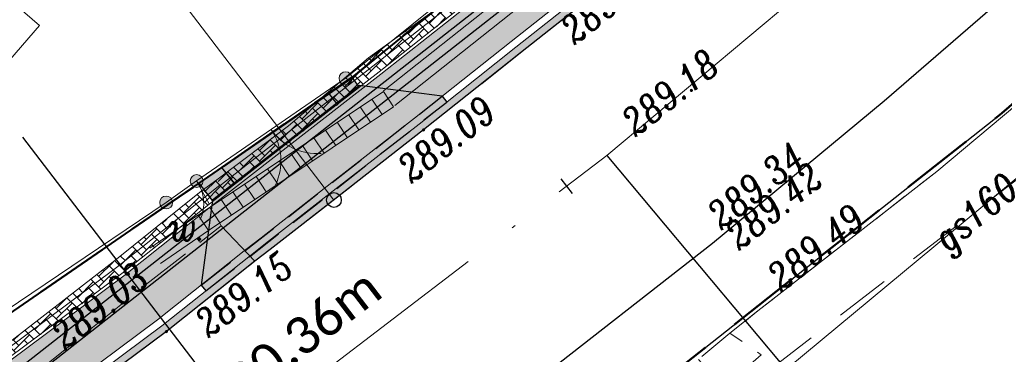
# Model space of a CAD drawing. Header units: metres. Extents: x -1 to 7476305, y 0 to 5497191.
# Tile 51 of 115: x 7475088 to 7475115, y 5496813 to 5496822. Entities that reach past the tile are written whole.
import ezdxf
from ezdxf.enums import TextEntityAlignment as Align

# ---------------------------------------------------------------- set-up
doc = ezdxf.new("R2010")
doc.units = ezdxf.units.M
for name, pattern in [('420-500', [1.5, 1, -0.5]), ('ACAD_ISO04W100', [30, 24, -3, 0, -3]), ('EGBO02-500', [2.5, 1.5, -1]), ('Krawedz', [0.75, 0.5, -0.25]), ('KTCR02-500', [1.5, 1, -0.5]), ('KTJZ01-500', [2, 1.5, -0.5])]:
    doc.linetypes.add(name, pattern=pattern)
for name, color, linetype in [('C-DROGI-KORYTARZE', 7, 'Continuous'), ('C-DROGI-PRZEKROJE', 7, 'Continuous'), ('C-DROGI-SYTUACJA', 7, 'Continuous'), ('C-DROGI-SYTUACJA-ETYKIETY', 7, 'Continuous'), ('C-SIECI-RURY', 150, 'Continuous'), ('D_ naprawakonstrukcji', 7, 'Continuous'), ('D_Granice pasa drogowego', 30, '420-500'), ('D_Grupa punktów', 7, 'Continuous'), ('D_Krawężnik zaniżony', 1, '420-500'), ('D_Linia charakterystyczna', 10, 'Continuous'), ('D_Pobocze zjazdu', 32, 'Continuous'), ('D_wymiary', 7, 'Continuous'), ('D_zjazd nawierzchnia bitumiczna', 253, 'Continuous'), ('D_Zjazdy', 5, 'Continuous')]:
    doc.layers.add(name, color=color, linetype=linetype)
for name, color, linetype, lineweight, true_color in [('EGBB01', 7, 'Continuous', 5, 0x0a0909), ('EGBD03', 7, 'Continuous', 5, 0x0a0909), ('EGBO02', 7, 'Continuous', 5, 0x0a0909), ('KTCR02', 7, 'Continuous', 5, 0x0a0909), ('KTJZ01', 7, 'Continuous', 5, 0x0a0909), ('KTKR01', 7, 'Continuous', 5, 0x0a0909), ('KTOK05_01', 7, 'Continuous', 5, 0x0a0909), ('PTRW02_01', 7, 'Continuous', 5, 0x0a0909), ('RTPW01', 7, 'Continuous', 5, 0x0a0909), ('RTPW02', 7, 'Continuous', 5, 0x0a0909), ('SUPG_01', 7, 'Continuous', 5, 0x0a0909), ('SUUS06', 7, 'Continuous', 5, 0x0a0909), ('SZOPO_905', 7, 'Continuous', 5, 0x0a0909), ('SZOPO_905_P', 7, 'Continuous', 5, 0x0a0909)]:
    doc.layers.add(name, color=color, linetype=linetype, lineweight=lineweight, true_color=true_color)
for name, color, linetype, lineweight in [('S-1_proj_obnizenia', 7, 'Krawedz', 30), ('S-1_proj_obrzeze', 11, 'Continuous', 30), ('S-5_opis_poprzeczka', 7, 'Continuous', 25)]:
    doc.layers.add(name, color=color, linetype=linetype, lineweight=lineweight)
doc.styles.add('! rom po 1.8mm', font='calibri.ttf', dxfattribs={"height": 0.9})
doc.styles.add('KAMIL', font='calibri.ttf', dxfattribs={"height": 0.75})
doc.styles.add('Style-ITALIC_1250', font='ITALIC_1250.shx')
doc.linetypes.add('KTOK05_01-500', pattern='A,3.75,[13,dgnlstyle-rozp_2015.shx,S=0.002778,R=0,X=0,Y=0],3.75', length=7.5)
doc.dimstyles.new('! 500', dxfattribs={"dimscale": 5, "dimtxt": 0.9, "dimasz": 0.18, "dimexe": 0.08, "dimexo": 0.04, "dimgap": 0.07, "dimtad": 1, "dimzin": 1, "dimtxsty": '! rom po 1.8mm', "dimcen": 0.09, "dimclrd": 256, "dimclre": 256, "dimclrt": 256, "dimazin": 1, "dimtfac": 1, "dimtix": 1, "dimtmove": 1, "dimatfit": 1, "dimfxl": 0.2, "dimlwd": -1, "dimlwe": -1, "dimarcsym": 0})

# ---------------------------------------------------------------- blocks, each defined once
blk = doc.blocks.new('A$C3d0535fb')
at = {"lineweight": 30}
h = blk.add_hatch(color=1, dxfattribs=at)
h.dxf.hatch_style = 1
h.paths.add_polyline_path([(7475099.534, 5496819.788), (7475097.298, 5496820.075), (7475093.32, 5496816.974), (7475093.012, 5496814.676), (7475096.413, 5496817.339)])
at = {"lineweight": 30, "true_color": 0xffffff, "transparency": 33554687}
h = blk.add_hatch(color=7, dxfattribs=at)
h.dxf.hatch_style = 1
h.paths.add_polyline_path([(7475099.658, 5496819.631), (7475099.534, 5496819.788), (7475096.413, 5496817.339), (7475093.012, 5496814.676), (7475093.135, 5496814.518), (7475096.536, 5496817.182)])
at = {"layer": 'D_Pobocze zjazdu', "lineweight": 30, "transparency": 33554687}
h = blk.add_hatch(color=256, dxfattribs=at)
h.dxf.hatch_style = 1
h.paths.add_polyline_path([(7475097.091, 5496820.301), (7475096.468, 5496819.87), (7475096.678, 5496819.592), (7475097.271, 5496820.055)])
h.paths.add_polyline_path([(7475093.32, 5496816.974), (7475093.899, 5496817.431), (7475093.561, 5496817.857), (7475092.945, 5496817.43)])
at = {"layer": 'D_zjazd nawierzchnia bitumiczna', "lineweight": 30, "transparency": 33554687}
h = blk.add_hatch(color=256, dxfattribs=at)
h.dxf.hatch_style = 1
h.paths.add_polyline_path([(7475096.468, 5496819.87), (7475093.561, 5496817.857), (7475093.899, 5496817.431), (7475096.679, 5496819.593)])
at = {"color": 7, "lineweight": 30, "true_color": 0xffffff, "elevation": 289.1, "flags": 128}
for points in [[(7475099.534, 5496819.788), (7475099.658, 5496819.631)], [(7475093.012, 5496814.676), (7475093.135, 5496814.518)]]:
    blk.add_lwpolyline(points, dxfattribs=at)
at = {"layer": 'D_Krawężnik zaniżony', "lineweight": 30, "elevation": 578.67, "flags": 128}
for points in [[(7475093.012, 5496814.676), (7475096.413, 5496817.339), (7475099.534, 5496819.788)], [(7475093.135, 5496814.518), (7475096.536, 5496817.182), (7475099.658, 5496819.631)]]:
    blk.add_lwpolyline(points, dxfattribs=at)
at = {"layer": 'D_Pobocze zjazdu', "lineweight": 30, "elevation": 289.1, "flags": 128}
for points in [[(7475096.471, 5496819.872), (7475097.091, 5496820.301), (7475097.271, 5496820.055), (7475096.679, 5496819.593)], [(7475093.561, 5496817.857), (7475092.945, 5496817.43)], [(7475093.561, 5496817.857), (7475093.898, 5496817.429)], [(7475092.945, 5496817.43), (7475093.308, 5496816.965)]]:
    blk.add_lwpolyline(points, dxfattribs=at)
at = {"layer": 'D_Zjazdy', "color": 18, "lineweight": 30, "true_color": 0x000000, "elevation": 289.1, "flags": 128}
for points in [[(7475099.534, 5496819.788), (7475097.298, 5496820.075), (7475096.679, 5496819.593), (7475096.468, 5496819.87), (7475093.561, 5496817.857), (7475093.899, 5496817.431), (7475093.32, 5496816.974), (7475093.012, 5496814.676)], [(7475097.298, 5496820.075), (7475093.32, 5496816.974)]]:
    blk.add_lwpolyline(points, dxfattribs=at)
blk = doc.blocks.new('*D89')
at = {"layer": 'D_wymiary', "transparency": 16777216}
for p, q in [((7475095.663, 5496858.538), (7475066.522, 5496835.679)), ((7475114.674, 5496834.448), (7475095.709, 5496858.625)), ((7475085.392, 5496811.478), (7475066.427, 5496835.655))]:
    blk.add_line(p, q, dxfattribs=at)
at = {"layer": 'D_wymiary', "lineweight": 30, "transparency": 16777216}
for points in [[(7475095.654, 5496858.55), (7475095.672, 5496858.526), (7475095.734, 5496858.594)], [(7475066.513, 5496835.69), (7475066.531, 5496835.667), (7475066.451, 5496835.623)]]:
    blk.add_solid(points, dxfattribs=at)
at = {"layer": 'Defpoints', "color": 0, "lineweight": 30, "transparency": 16777216}
for p in [(7475066.451, 5496835.623), (7475114.687, 5496834.433, 289.125), (7475085.404, 5496811.462, 289)]:
    blk.add_point(p, dxfattribs=at)
at = {"layer": 'D_wymiary', "lineweight": 30, "transparency": 16777216, "insert": (7475080.246, 5496848.188), "char_height": 0.9, "attachment_point": 5, "rotation": 38.1123, "style": '! rom po 1.8mm'}
blk.add_mtext('proj. umocnienie płytami ażurowymi gr 1,20x0,10m\\P 37,22m', dxfattribs=at)
blk = doc.blocks.new('905P')
at = {"layer": 'SZOPO_905_P', "color": 18, "linetype": 'Continuous', "lineweight": 13, "true_color": 0x0a0909}
blk.add_arc((1.05, 0), 1.05, 120, 180, dxfattribs=at)
blk = doc.blocks.new('905')
at = {"layer": 'SZOPO_905', "color": 18, "linetype": 'Continuous', "lineweight": 13, "true_color": 0x0a0909}
for centre, start, end in [((-1.5, 0), 0, 60), ((1.5, 0), 120, 180)]:
    blk.add_arc(centre, 1.5, start, end, dxfattribs=at)
blk = doc.blocks.new('RTPW02')
at = {"layer": 'RTPW02', "linetype": 'Continuous', "lineweight": 13, "true_color": 0x0a0909}
h = blk.add_hatch(color=18, dxfattribs=at)
edge = h.paths.add_edge_path()
edge.add_arc((0, 0), 0.045, 0, 360)
blk = doc.blocks.new('MDCP_klauzula')
at = {"layer": 'KTOK05_01', "linetype": 'Continuous', "lineweight": 18}
h = blk.add_hatch(color=252, dxfattribs=at)
edge = h.paths.add_edge_path()
edge.add_arc((7475096.918, 5496820.274), 0.175, 0, 360)
h = blk.add_hatch(color=252, dxfattribs=at)
edge = h.paths.add_edge_path()
edge.add_arc((7475092.887, 5496817.493), 0.175, 0, 360)
h = blk.add_hatch(color=252, dxfattribs=at)
edge = h.paths.add_edge_path()
edge.add_arc((7475092.887, 5496817.493), 0.175, 0, 360)
h = blk.add_hatch(color=252, dxfattribs=at)
edge = h.paths.add_edge_path()
edge.add_arc((7475092.061, 5496816.91), 0.175, 0, 360)
at = {"layer": 'EGBB01', "color": 252, "linetype": 'Continuous', "lineweight": 18, "flags": 128}
blk.add_lwpolyline([(7475082.79, 5496814.941), (7475071.698, 5496824.531), (7475076.211, 5496829.75), (7475080.189, 5496826.31), (7475081.523, 5496827.853), (7475088.637, 5496821.703), (7475082.79, 5496814.941)], close=True, dxfattribs=at)
at = {"layer": 'EGBD03', "color": 96, "linetype": 'Continuous', "lineweight": 30, "flags": 128}
for points in [[(7475108.201, 5496829.327), (7475097.01, 5496820.226), (7475083.189, 5496810.712), (7475062.122, 5496829.315)], [(7475103.398, 5496810.407), (7475114.68, 5496819.326), (7475120.064, 5496824.042), (7475120.064, 5496824.042), (7475120.064, 5496824.042), (7475142.522, 5496806.896)]]:
    blk.add_lwpolyline(points, dxfattribs=at)
at = {"layer": 'EGBO02', "color": 252, "linetype": 'EGBO02-500', "lineweight": 18, "flags": 128}
blk.add_lwpolyline([(7474926.693, 5496644.766), (7474954.52, 5496672.419), (7474982.797, 5496701.705), (7475013.214, 5496731.767), (7475041.938, 5496758.101), (7475056.651, 5496772.284), (7475084.376, 5496794.45), (7475106.187, 5496810.677), (7475131.323, 5496830.043), (7475141.178, 5496839.195), (7475152.816, 5496851.985)], dxfattribs=at)
at = {"layer": 'KTCR02', "color": 252, "linetype": 'KTCR02-500', "lineweight": 18, "flags": 128}
for points in [[(7474913.55, 5496637.81), (7474921.76, 5496645.48), (7474928.68, 5496652.11), (7474934.7, 5496658.05), (7474941.22, 5496664.66), (7474945.33, 5496668.9), (7474948.75, 5496672.4), (7474955.06, 5496678.86), (7474964.24, 5496688.23), (7474969.27, 5496693.39), (7474978.01, 5496702.3), (7474984.64, 5496709.01), (7474993.79, 5496718.24), (7475004.32, 5496728.87), (7475009.22, 5496733.91), (7475014.25, 5496738.52), (7475019.49, 5496743.5), (7475024.78, 5496748.31), (7475028.23, 5496751.35), (7475034.3, 5496756.47), (7475037.66, 5496759.28), (7475043.92, 5496764.46), (7475050.39, 5496770.09), (7475051.89, 5496771.34), (7475055.205, 5496773.935), (7475056.84, 5496775.15), (7475062.31, 5496779.34), (7475067.09, 5496782.88), (7475068.06, 5496783.57), (7475070.91, 5496785.82), (7475085.65, 5496796.94), (7475089.21, 5496799.59), (7475097.78, 5496806.09), (7475103.42, 5496810.37), (7475103.6, 5496810.39), (7475106.47, 5496812.66), (7475107.32, 5496813.37), (7475108.08, 5496813.98), (7475112.92, 5496817.75)], [(7475106.47, 5496812.66), (7475107.16, 5496811.9), (7475108.17, 5496812.79), (7475107.32, 5496813.37)]]:
    blk.add_lwpolyline(points, dxfattribs=at)
at = {"layer": 'KTJZ01', "color": 252, "linetype": 'KTJZ01-500', "lineweight": 18, "flags": 128}
for points in [[(7474940.948, 5496678.227), (7474942.744, 5496679.768), (7474947.468, 5496684.472), (7474951.738, 5496688.783), (7474958.027, 5496695.193), (7474962.097, 5496699.235), (7474965.673, 5496702.794), (7474969.754, 5496707.034), (7474981.843, 5496719.552), (7474986.871, 5496724.456), (7474990.284, 5496728.016), (7474993.046, 5496730.57), (7474995.803, 5496733.399), (7474999.755, 5496737.308), (7475005.043, 5496742.399), (7475009.082, 5496746.263), (7475016.386, 5496752.922), (7475018.661, 5496754.834), (7475020.089, 5496756.127), (7475022.831, 5496758.571), (7475025.815, 5496761.182), (7475031.927, 5496766.616), (7475037.923, 5496771.877), (7475045.276, 5496778.075), (7475048.776, 5496780.871), (7475053.275, 5496784.409), (7475057.865, 5496787.982), (7475065.68, 5496793.821), (7475071.675, 5496798.251), (7475080.197, 5496804.617), (7475085.951, 5496808.863), (7475092.068, 5496813.415), (7475094.463, 5496815.318), (7475099.029, 5496818.877), (7475104.515, 5496823.229), (7475105.014, 5496823.868), (7475110.261, 5496828.106), (7475116.671, 5496833.487), (7475121.299, 5496837.758), (7475127.388, 5496843.57), (7475133.626, 5496849.85), (7475138.23, 5496854.845), (7475143.855, 5496861.074), (7475148.205, 5496866.026), (7475154.747, 5496873.863), (7475160.368, 5496880.935), (7475164.02, 5496885.897), (7475167.465, 5496890.774), (7475169.395, 5496893.556), (7475177.645, 5496905.781), (7475183.716, 5496915.79), (7475187.356, 5496922.37), (7475191.312, 5496929.431), (7475194.505, 5496935.684), (7475198.366, 5496943.242), (7475201.584, 5496949.716), (7475204.91, 5496956.567), (7475209.898, 5496967.043), (7475214.268, 5496976.102), (7475219.085, 5496986.161), (7475221.068, 5496990.37), (7475223.563, 5496995.716), (7475227.167, 5497003.081), (7475229.52, 5497008.043), (7475233.202, 5497015.17), (7475236.644, 5497022.005), (7475242.538, 5497033.041), (7475245.538, 5497037.898), (7475247.914, 5497042.007), (7475248.707, 5497043.191), (7475252.159, 5497048.588), (7475253.518, 5497050.557), (7475256.496, 5497054.779), (7475262.407, 5497062.145), (7475264.477, 5497064.71), (7475272.511, 5497072.714), (7475276.959, 5497077.087), (7475283.019, 5497082.422), (7475288.616, 5497087.275), (7475294.096, 5497092.097)], [(7475094.463, 5496815.318), (7475093.549, 5496816.279), (7475092.887, 5496817.493)], [(7475085.158, 5496809.592), (7475091.425, 5496814.614), (7475093.549, 5496816.279)]]:
    blk.add_lwpolyline(points, dxfattribs=at)
at = {"layer": 'KTKR01', "color": 252, "linetype": 'Continuous', "lineweight": 18, "flags": 128}
blk.add_lwpolyline([(7475101.86, 5496811.91), (7475106.85, 5496815.81), (7475111.5, 5496819.66), (7475114.76, 5496822.5), (7475119.79, 5496827.02), (7475122.76, 5496829.69), (7475126.43, 5496833.14), (7475131.48, 5496838.01), (7475137.18, 5496843.68), (7475137.89, 5496844.4), (7475141.35, 5496848.02), (7475142.03, 5496848.8), (7475144.07, 5496850.97), (7475147.78, 5496855.12), (7475153.39, 5496861.5), (7475159.21, 5496868.39), (7475159.46, 5496868.65), (7475160, 5496869.1), (7475160.7, 5496869.53), (7475161.53, 5496869.84), (7475162.6, 5496870.07), (7475163.7, 5496870.11)], dxfattribs=at)
at = {"layer": 'KTOK05_01', "color": 252, "linetype": 'Continuous', "lineweight": 18}
for p, q in [((7475092.887, 5496817.493), (7475096.918, 5496820.274)), ((7475092.061, 5496816.91), (7475092.887, 5496817.493))]:
    blk.add_line(p, q, dxfattribs=at)
at = {"layer": 'KTOK05_01', "color": 252, "linetype": 'KTOK05_01-500', "lineweight": 18, "flags": 128}
for points in [[(7475096.918, 5496820.274), (7475103.225, 5496825.355), (7475102.77, 5496827.26), (7475103.341, 5496828.105), (7475090.64, 5496837.079)], [(7475120.94, 5496823.279), (7475120.11, 5496823.86), (7475116.53, 5496820.77), (7475112.92, 5496817.75), (7475108.08, 5496813.98), (7475107.32, 5496813.37)], [(7475072.493, 5496803.578), (7475077.678, 5496807.201), (7475083.31, 5496811.004), (7475092.061, 5496816.91)]]:
    blk.add_lwpolyline(points, dxfattribs=at)
at = {"layer": 'KTOK05_01', "color": 252, "linetype": 'Continuous', "lineweight": 18}
for centre in [(7475096.918, 5496820.274), (7475092.887, 5496817.493), (7475092.887, 5496817.493), (7475092.061, 5496816.91)]:
    blk.add_circle(centre, 0.175, dxfattribs=at)
at = {"layer": 'PTRW02_01', "color": 252, "linetype": 'Continuous', "lineweight": 18}
for p, q in [((7475097.944, 5496819.933), (7475104.103, 5496824.82)), ((7475098.254, 5496819.541), (7475104.413, 5496824.428)), ((7475091.624, 5496815.675), (7475092.923, 5496816.567)), ((7475091.908, 5496815.263), (7475093.207, 5496816.155))]:
    blk.add_line(p, q, dxfattribs=at)
at = {"layer": 'SUPG_01', "color": 52, "linetype": 'Continuous', "lineweight": 13, "true_color": 0xbebf00, "flags": 128}
blk.add_lwpolyline([(7474958.86, 5496677.532), (7474964, 5496682.82), (7474972.257, 5496691.527), (7474980.453, 5496700.293), (7474988.669, 5496709.039), (7474996.24, 5496716.96), (7475004.715, 5496725.455), (7475013.364, 5496733.774), (7475021.968, 5496742.138), (7475030.384, 5496750.693), (7475033.36, 5496753.37), (7475042.275, 5496761.403), (7475051.432, 5496769.158), (7475052.628, 5496770.178), (7475056.504, 5496773.483), (7475060.563, 5496776.944), (7475070.432, 5496783.771), (7475080.096, 5496790.885), (7475089.7, 5496798.08), (7475099.183, 5496805.433), (7475108.913, 5496812.456), (7475118.151, 5496820.115), (7475121.945, 5496823.675), (7475122.42, 5496824.12)], dxfattribs=at)
at = {"layer": 'SUUS06', "color": 252, "linetype": 'Continuous', "lineweight": 18}
for p, q in [((7475092.926, 5496816.569), (7475097.942, 5496819.92)), ((7475098.22, 5496819.504), (7475097.942, 5496819.92)), ((7475098.22, 5496819.504), (7475097.942, 5496819.92)), ((7475093.204, 5496816.153), (7475098.22, 5496819.504)), ((7475097.593, 5496819.085), (7475097.315, 5496819.501)), ((7475097.906, 5496819.295), (7475097.629, 5496819.71)), ((7475097.279, 5496818.876), (7475097.002, 5496819.292)), ((7475096.966, 5496818.666), (7475096.688, 5496819.082)), ((7475096.652, 5496818.457), (7475096.375, 5496818.873)), ((7475096.025, 5496818.038), (7475095.748, 5496818.454)), ((7475096.339, 5496818.247), (7475096.061, 5496818.663)), ((7475095.712, 5496817.829), (7475095.434, 5496818.244)), ((7475095.398, 5496817.619), (7475095.121, 5496818.035)), ((7475095.085, 5496817.41), (7475094.807, 5496817.826)), ((7475094.458, 5496816.991), (7475094.18, 5496817.407)), ((7475094.771, 5496817.2), (7475094.494, 5496817.616)), ((7475094.144, 5496816.781), (7475093.867, 5496817.197)), ((7475093.831, 5496816.572), (7475093.553, 5496816.988)), ((7475093.204, 5496816.153), (7475092.926, 5496816.569)), ((7475093.517, 5496816.363), (7475093.24, 5496816.778))]:
    blk.add_line(p, q, dxfattribs=at)
at = {"layer": 'RTPW02', "color": 252, "linetype": 'Continuous', "lineweight": 18}
for p in [(7475106.28, 5496819.945), (7475099.029, 5496818.877), (7475108.838, 5496817.476), (7475108.932, 5496817.39), (7475110.576, 5496816.081), (7475091.425, 5496814.614), (7475092.068, 5496813.415)]:
    blk.add_blockref('RTPW02', p, dxfattribs=at)
at = {"layer": 'SZOPO_905', "color": 252, "linetype": 'Continuous', "lineweight": 18, "rotation": 214.6019199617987}
blk.add_blockref('905', (7475094.903, 5496818.884), dxfattribs=at)
at = {"layer": 'SZOPO_905_P', "color": 252, "linetype": 'Continuous', "lineweight": 18, "rotation": 215.2148694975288}
blk.add_blockref('905P', (7475092.887, 5496817.493), dxfattribs=at)
at = {"layer": 'PTRW02_01', "color": 252, "linetype": 'Continuous', "lineweight": 18, "style": 'Style-ITALIC_1250', "width": 0.8}
blk.add_text('w.', height=0.75, dxfattribs=at).set_placement((7475092.13, 5496815.882))
at = {"layer": 'RTPW02', "color": 252, "linetype": 'Continuous', "lineweight": 18, "style": 'Style-ITALIC_1250', "width": 0.8}
for s, rotation, p in [('289.08', 38.4247, (7475103.113, 5496821.165)), ('289.18', 38.4247, (7475104.768, 5496818.669)), ('289.09', 37.9349, (7475098.699, 5496817.41)), ('289.34', 38.4247, (7475107.09, 5496816.148)), ('289.42', 38.4247, (7475107.572, 5496815.599)), ('289.49', 38.4247, (7475108.711, 5496814.477)), ('289.15', 37.2144, (7475093.204, 5496813.235)), ('289.03', 38.7066, (7475089.328, 5496812.891))]:
    blk.add_text(s, height=0.75, rotation=rotation, dxfattribs=at).set_placement(p)
at = {"layer": 'SUPG_01', "color": 52, "linetype": 'Continuous', "lineweight": 13, "true_color": 0xbebf00, "style": 'Style-ITALIC_1250', "width": 0.8}
blk.add_text('gs160', height=0.75, rotation=39.6637, dxfattribs=at).set_placement((7475113.977, 5496816.654), align=Align.MIDDLE_CENTER)
blk = doc.blocks.new('okrag')
at = {"color": 0}
blk.add_circle((0, 0), 0.5, dxfattribs=at)
blk = doc.blocks.new('*U229', base_point=(7475096.603, 5496816.978))
at = {"lineweight": -2, "xscale": 0.4, "yscale": 0.4, "zscale": 0.4}
blk.add_blockref('okrag', (7475096.603, 5496816.978), dxfattribs=at)
blk = doc.blocks.new('AeccTickLine')
at = {"color": 0, "linetype": 'ByBlock', "lineweight": -2}
blk.add_line((0, 1), (0, -1), dxfattribs=at)

msp = doc.modelspace()

# ---------------------------------------------------------------- linework, layer by layer
at = {"layer": 'D_ naprawakonstrukcji', "color": 18, "lineweight": 30, "true_color": 0x000000, "flags": 128}
msp.add_lwpolyline([(7475207.108, 5496966.534), (7475200.594, 5496952.761), (7475195.041, 5496942.357), (7475186.706, 5496926.741), (7475181.863, 5496917.665), (7475180.812, 5496915.697), (7475174.258, 5496906.159), (7475161.354, 5496887.311), (7475156.287, 5496881.059), (7475137.148, 5496857.357), (7475129.378, 5496848.794), (7475126.377, 5496845.473), (7475122.357, 5496841.906), (7475113.346, 5496833.897), (7475108.201, 5496829.327), (7475103.572, 5496825.562), (7475101.251, 5496823.675), (7475097.151, 5496820.343), (7475092.412, 5496817.061), (7475083.189, 5496810.712)], dxfattribs=at)
at = {"layer": 'D_Granice pasa drogowego', "lineweight": 50, "ltscale": 2, "flags": 128}
msp.add_lwpolyline([(7474871.194, 5496602.021), (7474875.844, 5496605.985), (7474886.51, 5496614.328), (7474893.187, 5496619.551), (7474906.364, 5496629.859), (7474908.002, 5496630.38), (7474914.804, 5496638.74), (7474928.905, 5496651.777), (7474946.406, 5496669.552), (7474957.321, 5496680.639), (7474994.148, 5496718.045), (7475014.642, 5496738.841), (7475028.014, 5496750.844), (7475033.755, 5496755.998), (7475037.841, 5496759.479), (7475046.672, 5496767.002), (7475050.423, 5496770.198), (7475056.626, 5496775.2), (7475065.197, 5496781.478), (7475069.506, 5496784.668), (7475083.953, 5496795.64), (7475091.313, 5496801.229), (7475097.69, 5496806.073), (7475103.398, 5496810.407), (7475110.576, 5496816.081), (7475114.68, 5496819.326), (7475120.064, 5496824.042), (7475130.991, 5496833.37), (7475144.36, 5496846.35), (7475159.914, 5496864.742), (7475165.321, 5496871.433), (7475168.549, 5496875.377), (7475175.09, 5496884.328), (7475189.457, 5496903.989), (7475193.179, 5496911.075), (7475198.108, 5496920.456), (7475202.904, 5496929.586), (7475209.984, 5496944.676), (7475224.229, 5496974.661), (7475228.871, 5496985.456), (7475234.774, 5496999.181), (7475235.211, 5497000), (7475244.883, 5497018.143), (7475247.158, 5497021.622), (7475253.509, 5497032.362), (7475263.655, 5497046.357), (7475275.03, 5497059.7), (7475278.404, 5497063.267), (7475280.249, 5497065.127), (7475283.737, 5497068.192), (7475289.77, 5497074.68), (7475292.049, 5497076.649), (7475298.288, 5497082.039), (7475318.081, 5497097.784), (7475318.6, 5497101.12), (7475308.342, 5497109.277), (7475299.764, 5497105.915), (7475300.031, 5497102.685), (7475290.434, 5497094.878), (7475285.765, 5497091.08), (7475277.631, 5497083.259), (7475263.588, 5497069.572), (7475259.571, 5497065.54), (7475255.16, 5497060.7), (7475248.447, 5497051.193), (7475241.071, 5497040.575), (7475236.851, 5497034.5), (7475232.87, 5497026.192), (7475228.603, 5497017.286), (7475222.129, 5497003.773), (7475221.6, 5497002.67), (7475223.058, 5497002.07), (7475222.491, 5496999.056), (7475222.104, 5496998.239), (7475217.488, 5496988.479), (7475214.662, 5496982.503), (7475211.997, 5496976.871), (7475210.402, 5496973.497), (7475207.108, 5496966.534), (7475200.594, 5496952.761), (7475195.041, 5496942.357), (7475186.706, 5496926.741), (7475181.863, 5496917.665), (7475180.812, 5496915.697), (7475174.258, 5496906.159), (7475161.354, 5496887.311), (7475156.287, 5496881.059), (7475137.148, 5496857.357), (7475129.378, 5496848.794), (7475126.377, 5496845.473), (7475122.357, 5496841.906), (7475113.346, 5496833.897), (7475108.201, 5496829.327), (7475103.572, 5496825.562), (7475101.251, 5496823.675), (7475097.151, 5496820.343), (7475092.412, 5496817.061), (7475083.189, 5496810.712), (7475063.35, 5496796.429), (7475055.25, 5496790.597), (7475035.25, 5496773.04), (7475032.26, 5496770.67), (7475010.572, 5496750.962), (7475002.025, 5496743.149), (7474993.311, 5496735.182), (7474991.33, 5496733.29), (7474987.11, 5496729.262), (7474981.728, 5496724.125), (7474978.688, 5496721.224), (7474975.041, 5496717.744), (7474967.615, 5496710.352), (7474955.357, 5496698.026), (7474948.808, 5496691.442), (7474943.173, 5496685.776), (7474941.426, 5496684.019), (7474940.056, 5496682.642), (7474939.655, 5496682.287), (7474931.483, 5496675.053), (7474923.147, 5496667.674), (7474919.881, 5496664.783), (7474908.976, 5496655.13), (7474905.9, 5496652.407), (7474901.86, 5496653.48)], dxfattribs=at)

# ---------------------------------------------------------------- block references
msp.add_blockref('A$C3d0535fb', (0, 0))

# ---------------------------------------------------------------- dimensions: what is measured, and where the dimension line sits
at = {"layer": 'D_wymiary', "color": 18, "lineweight": 30, "true_color": 0x000000}
dim = msp.add_aligned_dim(p1=(7475114.687, 5496834.433, 289.125), p2=(7475085.404, 5496811.462, 289), distance=-30.708, text='proj. umocnienie płytami ażurowymi gr 1,20x0,10m\\P <>m', dimstyle='! 500', override={"dimscale": 0.5}, dxfattribs=at)
dim.commit()
dim.dimension.update_dxf_attribs({"geometry": '*D89', "text_midpoint": (7475080.246, 5496848.188)})

# ---------------------------------------------------------------- next in the draw order: block references
at = {"layer": 'RTPW01', "color": 18, "lineweight": 30, "true_color": 0x000000}
msp.add_blockref('MDCP_klauzula', (0, 0), dxfattribs=at)

# ---------------------------------------------------------------- next in the draw order: hatches: boundary and pattern name
at = {"layer": 'C-DROGI-KORYTARZE', "linetype": 'Continuous', "lineweight": -3, "true_color": 0xfeeab9}
for points in [[(7475115.714, 5496833.206), (7475110.004, 5496828.412), (7475104.929, 5496824.105), (7475104.258, 5496823.535), (7475101.398, 5496821.267), (7475098.786, 5496819.195), (7475096.545, 5496817.448), (7475094.634, 5496815.958), (7475093.723, 5496817.15), (7475095.634, 5496818.64), (7475097.875, 5496820.387), (7475100.434, 5496822.416), (7475103.294, 5496824.685), (7475103.965, 5496825.254), (7475109.04, 5496829.562), (7475114.75, 5496834.355), (7475115.714, 5496833.206)], [(7475094.634, 5496815.958), (7475094.22, 5496815.636), (7475091.825, 5496813.733), (7475086.635, 5496809.87), (7475085.724, 5496811.062), (7475090.914, 5496814.925), (7475093.309, 5496816.828), (7475093.723, 5496817.15), (7475094.634, 5496815.958)]]:
    msp.add_hatch(color=254, dxfattribs=at).paths.add_polyline_path(points, flags=0)
at = {"layer": 'C-DROGI-PRZEKROJE', "linetype": 'Continuous', "lineweight": 15}
h = msp.add_hatch(dxfattribs=at)
h.set_pattern_fill('AR-HBONE', color=12, scale=0.002, style=0)
h.set_pattern_definition([(45, (7475114.7049, 5496834.40864), (0, 0.2873682), [0.6096, -0.2032]), (135, (7475114.84859, 5496834.55233), (3e-17, 0.2873682), [0.6096, -0.2032])])
h.paths.add_polyline_path([(7475114.705, 5496834.409), (7475108.995, 5496829.615), (7475103.92, 5496825.308), (7475103.249, 5496824.738), (7475100.389, 5496822.47), (7475097.833, 5496820.442), (7475095.591, 5496818.695), (7475093.68, 5496817.206), (7475093.434, 5496817.528), (7475095.369, 5496818.986), (7475097.541, 5496820.824), (7475100.167, 5496822.734), (7475103.003, 5496825.032), (7475103.718, 5496825.549), (7475108.81, 5496829.836), (7475114.618, 5496834.513), (7475114.705, 5496834.409)], flags=0)
at = {"layer": 'C-DROGI-PRZEKROJE', "linetype": 'Continuous', "lineweight": -3}
for points in [[(7475115.971, 5496832.899), (7475110.261, 5496828.106), (7475105.186, 5496823.798), (7475104.515, 5496823.229), (7475101.655, 5496820.96), (7475099.029, 5496818.877), (7475096.787, 5496817.13), (7475094.877, 5496815.64), (7475094.755, 5496815.8), (7475096.666, 5496817.289), (7475098.907, 5496819.036), (7475101.526, 5496821.114), (7475104.386, 5496823.383), (7475105.057, 5496823.952), (7475110.132, 5496828.26), (7475115.842, 5496833.053), (7475115.971, 5496832.899)], [(7475094.877, 5496815.64), (7475094.463, 5496815.318), (7475092.068, 5496813.415), (7475086.877, 5496809.552), (7475086.756, 5496809.712), (7475091.946, 5496813.574), (7475094.341, 5496815.477), (7475094.755, 5496815.8), (7475094.877, 5496815.64)]]:
    msp.add_hatch(color=5, dxfattribs=at).paths.add_polyline_path(points, flags=0)
at = {"layer": 'C-DROGI-PRZEKROJE', "linetype": 'Continuous', "lineweight": 15}
h = msp.add_hatch(dxfattribs=at)
h.set_pattern_fill('AR-HBONE', color=12, scale=0.002, style=0)
h.set_pattern_definition([(45, (7475093.68043, 5496817.20566), (0, 0.287368), [0.6096, -0.2032]), (135, (7475093.82412, 5496817.34934), (3e-17, 0.287368), [0.6096, -0.2032])])
h.paths.add_polyline_path([(7475093.68, 5496817.206), (7475093.267, 5496816.883), (7475090.872, 5496814.98), (7475085.681, 5496811.118), (7475085.51, 5496811.341), (7475090.627, 5496815.301), (7475093.013, 5496817.215), (7475093.434, 5496817.528), (7475093.68, 5496817.206)], flags=0)

# ---------------------------------------------------------------- next in the draw order: linework, layer by layer
at = {"layer": 'C-DROGI-PRZEKROJE', "color": 10, "linetype": 'Continuous', "lineweight": 15, "ltscale": 0.3}
for points in [[(7475134.807, 5496854.376, 289.015), (7475132.123, 5496851.464, 289.056), (7475132.046, 5496851.381, 289.065), (7475128.686, 5496847.998, 289.043), (7475125.852, 5496845.145, 289.08), (7475125.215, 5496844.537, 289.083), (7475121.636, 5496841.121, 289.1), (7475119.795, 5496839.363, 289.14), (7475119.39, 5496838.99, 289.83), (7475117.302, 5496837.063, 289.565), (7475115.209, 5496835.132, 289.129), (7475114.874, 5496834.85, 289.127), (7475114.551, 5496834.58, 289.125), (7475108.836, 5496829.782, 289.149), (7475103.757, 5496825.471, 289.168), (7475103.109, 5496824.921, 289.196), (7475100.273, 5496822.671, 289.113), (7475097.66, 5496820.598, 289.206), (7475095.424, 5496818.856, 289.126), (7475093.513, 5496817.366, 289.216), (7475093.51, 5496817.377, 289.251), (7475090.714, 5496815.148, 289.271), (7475084.623, 5496810.615, 289.288)], [(7475114.618, 5496834.513, 289.03), (7475108.81, 5496829.836, 288.902), (7475103.718, 5496825.549, 288.893), (7475103.003, 5496825.032, 288.852), (7475100.167, 5496822.734, 288.807), (7475097.541, 5496820.824, 288.765), (7475095.369, 5496818.986, 288.8), (7475093.434, 5496817.528, 288.85)], [(7475114.75, 5496834.355, 289.155), (7475109.04, 5496829.562, 289.179), (7475103.965, 5496825.254, 289.198), (7475103.294, 5496824.685, 289.226), (7475100.434, 5496822.416, 289.143), (7475097.875, 5496820.387, 289.236), (7475095.634, 5496818.64, 289.156), (7475093.723, 5496817.15, 289.246)], [(7475115.714, 5496833.206, 289.125), (7475110.004, 5496828.412, 289.149), (7475104.929, 5496824.105, 289.168), (7475104.258, 5496823.535, 289.196), (7475101.398, 5496821.267, 289.113), (7475098.786, 5496819.195, 289.206), (7475096.545, 5496817.448, 289.126), (7475094.634, 5496815.958, 289.216)], [(7475115.842, 5496833.052, 288.985), (7475110.132, 5496828.259, 289.009), (7475105.057, 5496823.952, 289.028), (7475104.386, 5496823.382, 289.056), (7475101.527, 5496821.114, 288.973), (7475098.908, 5496819.036, 289.066), (7475096.666, 5496817.289, 288.986), (7475094.755, 5496815.799, 289.076)], [(7475115.971, 5496832.899, 289.005), (7475110.261, 5496828.106, 289.029), (7475105.186, 5496823.798, 289.048), (7475104.515, 5496823.229, 289.076), (7475101.655, 5496820.96, 288.993), (7475099.029, 5496818.877, 289.086), (7475096.787, 5496817.13, 289.006), (7475094.877, 5496815.64, 289.096)], [(7475093.434, 5496817.528, 288.85), (7475093.013, 5496817.215, 288.86), (7475090.627, 5496815.301, 288.908), (7475085.51, 5496811.341, 289.016)], [(7475093.723, 5496817.15, 289.246), (7475093.309, 5496816.828, 289.268), (7475090.914, 5496814.925, 289.301), (7475085.724, 5496811.062, 289.287)], [(7475094.634, 5496815.958, 289.216), (7475094.22, 5496815.636, 289.238), (7475091.825, 5496813.733, 289.271), (7475086.635, 5496809.87, 289.257)], [(7475094.755, 5496815.799, 289.076), (7475094.342, 5496815.477, 289.098), (7475091.947, 5496813.574, 289.131), (7475086.756, 5496809.711, 289.117)], [(7475094.877, 5496815.64, 289.096), (7475094.463, 5496815.318, 289.118), (7475092.068, 5496813.415, 289.151), (7475086.877, 5496809.552, 289.137)]]:
    msp.add_polyline3d(points, dxfattribs=at)
at = {"layer": 'C-DROGI-PRZEKROJE', "color": 1, "linetype": 'Continuous', "lineweight": 15}
for points in [[(7475115.714, 5496833.206, 289.125), (7475110.004, 5496828.412, 289.149), (7475104.929, 5496824.105, 289.168), (7475104.258, 5496823.535, 289.196), (7475101.398, 5496821.267, 289.113), (7475098.786, 5496819.195, 289.206), (7475096.545, 5496817.448, 289.126), (7475094.634, 5496815.958, 289.216)], [(7475094.634, 5496815.958, 289.216), (7475094.22, 5496815.636, 289.238), (7475091.825, 5496813.733, 289.271), (7475086.635, 5496809.87, 289.257)]]:
    msp.add_polyline3d(points, dxfattribs=at)
at = {"layer": 'C-DROGI-PRZEKROJE', "color": 7, "linetype": 'Continuous', "lineweight": -3}
for points in [[(7475115.971, 5496832.899, 288.985), (7475110.261, 5496828.106, 289.009), (7475105.186, 5496823.798, 289.028), (7475104.515, 5496823.229, 289.056), (7475101.655, 5496820.96, 288.973), (7475099.029, 5496818.877, 289.066), (7475096.787, 5496817.13, 288.986), (7475094.877, 5496815.64, 289.076)], [(7475094.877, 5496815.64, 289.076), (7475094.463, 5496815.318, 289.098), (7475092.068, 5496813.415, 289.131), (7475086.877, 5496809.552, 289.117)]]:
    msp.add_polyline3d(points, dxfattribs=at)
at = {"layer": 'C-DROGI-SYTUACJA', "color": 1, "linetype": 'ACAD_ISO04W100', "lineweight": 15, "ltscale": 0.5, "flags": 128}
msp.add_lwpolyline([(7475123.285, 5496834.811), (7475118.755, 5496830.564), (7475103.988, 5496818.179), (7475087.808, 5496805.816), (7475080.446, 5496800.465)], dxfattribs=at)
at = {"layer": 'C-DROGI-SYTUACJA', "color": 7, "linetype": 'Continuous', "lineweight": 30}
msp.add_polyline3d([(7475101.86, 5496811.91, 289.365), (7475106.85, 5496815.81, 289.351), (7475111.5, 5496819.66, 289.401), (7475114.76, 5496822.5, 289.373), (7475119.79, 5496827.02, 289.361), (7475122.76, 5496829.69, 289.353), (7475126.43, 5496833.14, 289.393), (7475131.48, 5496838.01, 289.341), (7475137.18, 5496843.68, 289.335), (7475137.89, 5496844.4, 289.325), (7475141.35, 5496848.02, 289.279), (7475142.03, 5496848.8, 289.283), (7475144.07, 5496850.97, 289.301), (7475147.78, 5496855.12, 289.326), (7475153.39, 5496861.5, 289.237), (7475159.21, 5496868.39, 289.143), (7475159.46, 5496868.65, 289.139), (7475160, 5496869.1, 289.125), (7475160.7, 5496869.53, 289.101), (7475161.53, 5496869.84, 289.067), (7475162.6, 5496870.07, 289.019), (7475163.7, 5496870.11, 288.963)], dxfattribs=at)
at = {"layer": 'C-DROGI-SYTUACJA-ETYKIETY', "color": 1, "linetype": 'Continuous', "lineweight": -3}
msp.add_line((7475103.988, 5496818.179), (7475129.692, 5496787.531), dxfattribs=at)
at = {"layer": 'C-SIECI-RURY', "color": 150, "linetype": 'Continuous', "lineweight": 30}
for p, q in [((7475079.958, 5496806.058), (7475111.117, 5496830.495)), ((7475080.216, 5496805.729), (7475111.375, 5496830.166))]:
    msp.add_line(p, q, dxfattribs=at)
at = {"layer": 'D_Linia charakterystyczna', "color": 10, "linetype": 'Continuous', "lineweight": 30, "ltscale": 0.1}
msp.add_polyline3d([(7475205.074, 5496962.233, 0), (7475200.594, 5496952.761, -0.223), (7475195.041, 5496942.357, 0.028), (7475186.706, 5496926.741, 0.079), (7475181.863, 5496917.665, -288.346), (7475180.812, 5496915.697, 0.421), (7475174.258, 5496906.159, 0.226), (7475161.354, 5496887.311, -288.346), (7475156.287, 5496881.059, 0.266), (7475140.822, 5496861.979, 0.309), (7475137.148, 5496857.357, -288.346), (7475126.377, 5496845.473, -288.346), (7475122.357, 5496841.906, 0.363), (7475113.346, 5496833.897, 0.549), (7475108.201, 5496829.327, 0.697), (7475103.572, 5496825.562, 0), (7475100.138, 5496822.77, 0), (7475097.152, 5496820.343, 0), (7475092.412, 5496817.061, 0.504), (7475083.189, 5496810.712, 0.69)], dxfattribs=at)
at = {"layer": 'D_Linia charakterystyczna', "color": 10, "linetype": 'Continuous', "lineweight": -3, "ltscale": 0.1}
msp.add_polyline3d([(7475169.134, 5496898.675, 288.539), (7475161.354, 5496887.311, 288.395), (7475157.484, 5496882.536, 288.561), (7475157.167, 5496882.145, 288.574), (7475156.287, 5496881.059, 288.612), (7475141.031, 5496862.237, 288.654), (7475140.822, 5496861.979, 288.655), (7475137.148, 5496857.357, 288.694), (7475136.844, 5496857.021, 288.693), (7475126.377, 5496845.473, 288.645), (7475122.357, 5496841.906, 288.709), (7475121.098, 5496840.787, 288.806), (7475113.346, 5496833.897, 289.403), (7475108.445, 5496829.544, 289.061), (7475108.201, 5496829.327, 289.044), (7475103.572, 5496825.562, 288.883), (7475100.138, 5496822.77, 288.806), (7475097.151, 5496820.343, 0), (7475092.928, 5496817.418, 288.854), (7475092.412, 5496817.061, 288.851), (7475083.189, 5496810.712, 289.036)], dxfattribs=at)
at = {"layer": 'D_Linia charakterystyczna', "color": 212, "linetype": 'Continuous', "lineweight": 40, "true_color": 0xd200d2}
msp.add_polyline3d([(7475083.189, 5496810.712, 289.036), (7475092.412, 5496817.061, 288.851), (7475092.929, 5496817.417, 288.854), (7475097.01, 5496820.226, 288.76), (7475100.138, 5496822.77, 288.806), (7475103.572, 5496825.562, 288.883), (7475108.201, 5496829.327, 289.044), (7475108.445, 5496829.544, 289.061), (7475113.346, 5496833.897, 289.403), (7475121.092, 5496840.778, 288.753), (7475126.377, 5496845.473, 288.645), (7475136.844, 5496857.021, 288.693), (7475137.148, 5496857.357, 288.694), (7475141.077, 5496862.219, 288.655), (7475157.177, 5496882.142, 288.636), (7475157.493, 5496882.534, 288.631), (7475161.354, 5496887.311, 288.395), (7475169.13, 5496898.655, 288.54)], dxfattribs=at)
at = {"layer": 'S-1_proj_obnizenia', "color": 7, "linetype": 'Continuous', "lineweight": 18}
msp.add_line((7475096.603, 5496816.978), (7475076.871, 5496842.802), dxfattribs=at)
at = {"layer": 'S-1_proj_obrzeze', "color": 250, "linetype": 'Continuous', "lineweight": 15}
for points in [[(7475114.698, 5496834.416, 289.155), (7475108.989, 5496829.623, 289.179), (7475103.913, 5496825.315, 289.198), (7475103.243, 5496824.746, 289.226), (7475100.383, 5496822.477, 289.143), (7475097.827, 5496820.45, 289.236), (7475095.585, 5496818.703, 289.156), (7475093.674, 5496817.214, 289.246)], [(7475114.75, 5496834.355, 289.155), (7475109.04, 5496829.562, 289.179), (7475103.965, 5496825.254, 289.198), (7475103.294, 5496824.685, 289.226), (7475100.434, 5496822.416, 289.143), (7475097.875, 5496820.387, 289.236), (7475095.634, 5496818.64, 289.156), (7475093.723, 5496817.15, 289.246)], [(7475093.674, 5496817.214, 289.246), (7475093.261, 5496816.891, 289.268), (7475090.866, 5496814.988, 289.301), (7475085.675, 5496811.126, 289.287)], [(7475093.723, 5496817.15, 289.246), (7475093.309, 5496816.828, 289.268), (7475090.914, 5496814.925, 289.301), (7475085.724, 5496811.062, 289.287)]]:
    msp.add_polyline3d(points, dxfattribs=at)
at = {"layer": 'S-5_opis_poprzeczka', "color": 7, "linetype": 'Continuous', "lineweight": 25}
msp.add_lwpolyline([(7475094.857, 5496809.943), (7475094.25, 5496810.738), (7475088.178, 5496818.684)], dxfattribs=at)

# ---------------------------------------------------------------- next in the draw order: block references
at = {"layer": 'C-DROGI-SYTUACJA-ETYKIETY', "color": 7, "linetype": 'Continuous', "lineweight": 30, "xscale": 0.25, "yscale": 0.25, "zscale": 0.25, "rotation": 217.3831573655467}
msp.add_blockref('AeccTickLine', (7475102.909, 5496817.354), dxfattribs=at)
at = {"layer": 'D_Grupa punktów', "color": 18, "true_color": 0x000000}
msp.add_blockref('*U229', (7475096.603, 5496816.978), dxfattribs=at)

# ---------------------------------------------------------------- next in the draw order: texts
at = {"layer": 'C-DROGI-SYTUACJA-ETYKIETY', "color": 7, "linetype": 'Continuous', "lineweight": -3, "insert": (7475095.518, 5496812.494), "char_height": 1, "attachment_point": 8, "rotation": 37.3832, "style": 'KAMIL'}
msp.add_mtext('L=20.36m', dxfattribs=at)

doc.saveas('drawing.dxf')
